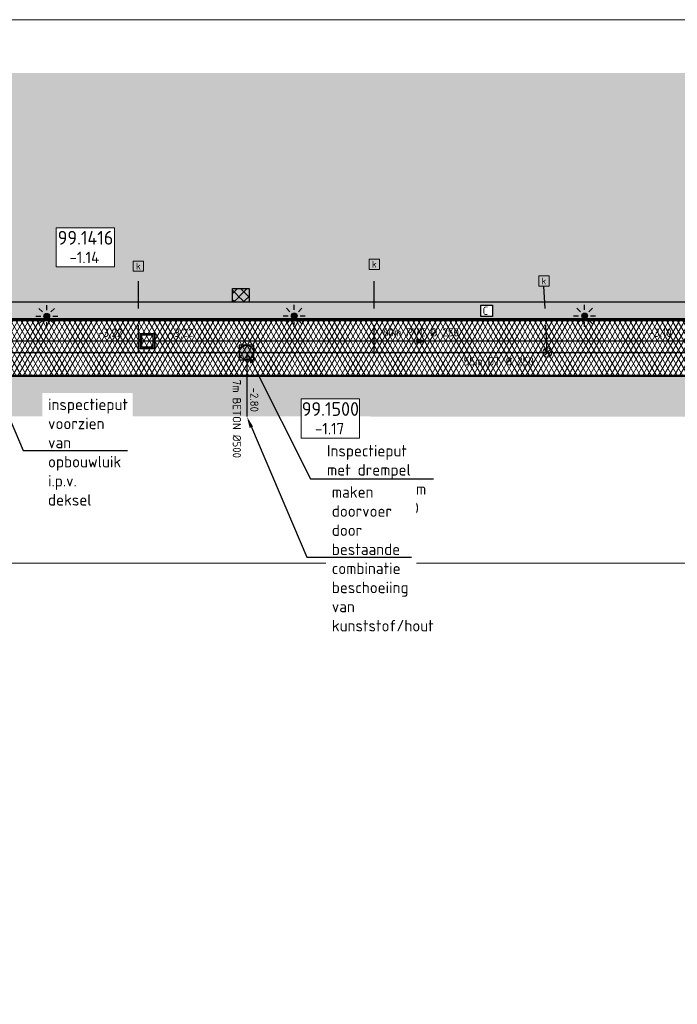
# Model space of a CAD drawing. Header units: metres. Extents: x 240159 to 241664, y 578380 to 583939.
# Tile 69 of 71: x 240952 to 241024, y 583832 to 583939. Entities that reach past the tile are written whole.
import ezdxf
from ezdxf import colors
from ezdxf.entities.mleader import LeaderData, LeaderLine
from ezdxf.enums import TextEntityAlignment as Align
from ezdxf.math import Vec2, Vec3

# ---------------------------------------------------------------- set-up
doc = ezdxf.new("R2010")
doc.units = ezdxf.units.M
doc.set_wipeout_variables(frame=1)
doc.linetypes.add('RI-HWA_HUISAANSLUITING', pattern=[4.8, 3, -1.8])
for name, color, linetype, lineweight in [('N-GV-GR-BOLLEN-A', 92, 'Continuous', 9), ('N-WE-IE-MEUBILAIR_WEGMEUBILAIR_LICHTMAST_MET_PASTEGEL-S', 7, 'Continuous', 25), ('N-WE-KL-TRACE_WENSTRACE-A', 7, 'Continuous', 25), ('N-WE-RI-BOB-T', 7, 'Continuous', 13), ('N-WE-RI-MATERIAAL_DIAMETER_LENGTE-T', 7, 'Continuous', 13), ('N-WE-RI-STROOMRICHTING-S', 7, 'Continuous', 13), ('N-WE-VH-KANTVERHARDING-GD', 4, 'Continuous', 50), ('N-WE-VH-VERHARDING_ASFALT_DEKLAAG-A', 252, 'Continuous', 18), ('X-XX-AL-VERWIJZING-T25', 7, 'Continuous', 25), ('X-XX-WE-KG-WERKGRENS-G', 10, 'XX-WERKGRENS_CIRCEL', 20)]:
    doc.layers.add(name, color=color, linetype=linetype, lineweight=lineweight)
for name, color, linetype, lineweight, true_color in [('N-WE-RI-HWA_HUISAANSLUITING_PVC_125-G', 150, 'RI-HWA_HUISAANSLUITING', 25, 0x007fff), ('N-WE-RI-HWA_HULPSTUK_INLAAT-S', 150, 'Continuous', 13, 0x007fff), ('N-WE-RI-HWA_KOLK-S', 150, 'Continuous', 25, 0x007fff), ('N-WE-RI-HWA_LEIDINGINFO-S', 150, 'Continuous', 13, 0x007fff), ('N-WE-RI-HWA_PUTNUMMER-S', 150, 'Continuous', 13, 0x007fff), ('N-WE-RI-HWA_RIOOLPUT-S', 150, 'Continuous', 13, 0x007fff), ('N-WE-RI-HWA_TRANSPORTLEIDING_BETON_500-G', 150, 'Continuous', 20, 0x007fff), ('N-WE-RI-VWA_LEIDINGINFO-S', 20, 'Continuous', 13, 0xff3f00), ('N-WE-RI-VWA_PUTNUMMER-S', 20, 'Continuous', 13, 0xff3f00), ('N-WE-RI-VWA_RIOOLPUT-S', 20, 'Continuous', 13, 0xff3f00), ('N-WE-RI-VWA_TRANSPORTLEIDING_BETON_500-G', 20, 'Continuous', 20, 0xff3f00), ('X-XX-AL-VERWIJZING-NUTS_C-T18', 7, 'Continuous', 25, 0x01fe01)]:
    doc.layers.add(name, color=color, linetype=linetype, lineweight=lineweight, true_color=true_color)
doc.styles.add('NLCS-ISO', font='NLCS-ISO.ttf')
doc.styles.add('NLCS-ISO-ANNOTATIEF-T25', font='NLCS-ISO.ttf', dxfattribs={"height": 2.5})
doc.linetypes.add('XX-WERKGRENS_CIRCEL', pattern='A,10,-2.5,[69,NLCS.SHX,S=1,R=0,X=0,Y=0],-2.5', length=15)
pattern_1 = [(45, (0, 0), (-0.5303300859, 0.5303300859), [0.5]), (135, (0, 0), (-0.5303300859, -0.5303300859), [0.5])]
pattern_2 = [(45, (0, 0), (-0.8749916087, 0.8749916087), [0.3, -0.937425]), (135, (0, 0), (-0.8749916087, -0.8749916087), [0.3, -0.937425])]

# ---------------------------------------------------------------- blocks, each defined once
blk = doc.blocks.new('*U50')
at = {"lineweight": -3}
h = blk.add_hatch(color=256, dxfattribs=at)
h.dxf.hatch_style = 1
h.paths.add_polyline_path([(-2, 2), (-2, -2), (2, -2), (2, 2)])
h.paths.add_polyline_path([(1.6, 1.6), (1.6, -1.6), (-1.6, -1.6), (-1.6, 1.6)], flags=16)
at = {"lineweight": -3, "flags": 128}
for points in [[(-2, 2), (2, 2), (2, -2), (-2, -2)], [(2, -2), (2, 2), (-2, 2), (-2, -2)], [(1.6, -1.6), (1.6, 1.6), (-1.6, 1.6), (-1.6, -1.6)]]:
    blk.add_lwpolyline(points, close=True, dxfattribs=at)
blk = doc.blocks.new('N-SRI-PUT_HWA-SO')
h = blk.add_hatch(color=256)
h.dxf.hatch_style = 1
h.paths.add_polyline_path([(-2, 0, 1), (2, 0, 1)])
at = {"lineweight": -3, "flags": 128}
blk.add_lwpolyline([(-2, -2), (2, -2), (2, 2), (-2, 2)], close=True, dxfattribs=at)
at = {"lineweight": -3}
blk.add_circle((0, 0), 2, dxfattribs=at)
blk = doc.blocks.new('SRI-PUTNUMMER-SO')
blk.add_wipeout([(-18.26, 4.25), (-5.56, 4.25), (-5.56, -4.29), (-18.26, -4.29)])
blk.add_lwpolyline([(-18.26, 4.25), (-5.56, 4.25), (-5.56, -4.29), (-18.26, -4.29)], close=True)
at = {"ltscale": 0.1, "style": 'NLCS-ISO'}
blk.add_attdef('PUTNR', text='', height=3.5, dxfattribs=at).set_placement((-11.88, 2.06), align=Align.MIDDLE_CENTER)
blk.add_attdef('PUTHGT_001', (-15.76, -3.47), '', height=2.5, dxfattribs=at)
blk = doc.blocks.new('*U55')
at = {"color": 0}
blk.add_line((-1.26, 0), (1.26, 0), dxfattribs=at)
at = {"layer": 'N-WE-RI-STROOMRICHTING-S', "color": 0}
blk.add_solid([(1.26, 0), (-1.26, -0.63), (-1.26, 0.63)], dxfattribs=at)
at = {"layer": 'N-WE-RI-BOB-T', "color": 0, "style": 'NLCS-ISO'}
for tag, p in [('BOB_LINKS', (-52.37, 1.63)), ('BOB_RECHTS', (52.11, 1.63))]:
    blk.add_attdef(tag, text='', height=1.8, rotation=360, dxfattribs=at).set_placement(p, align=Align.MIDDLE_CENTER)
at = {"layer": 'N-WE-RI-MATERIAAL_DIAMETER_LENGTE-T', "color": 0, "style": 'NLCS-ISO'}
blk.add_attdef('RIOOLINFO_001', (-11.79, 1.01), '', height=1.8, rotation=360, dxfattribs=at)
blk = doc.blocks.new('*U54')
at = {"color": 0}
blk.add_line((-1.26, 0), (1.26, 0), dxfattribs=at)
at = {"layer": 'N-WE-RI-STROOMRICHTING-S', "color": 0}
blk.add_solid([(1.26, 0), (-1.26, -0.63), (-1.26, 0.63)], dxfattribs=at)
at = {"layer": 'N-WE-RI-BOB-T', "color": 0, "style": 'NLCS-ISO'}
for tag, p in [('BOB_LINKS', (-52.37, 1.63)), ('BOB_RECHTS', (52.11, 1.63))]:
    blk.add_attdef(tag, text='', height=1.8, rotation=0, dxfattribs=at).set_placement(p, align=Align.MIDDLE_CENTER)
at = {"layer": 'N-WE-RI-MATERIAAL_DIAMETER_LENGTE-T', "color": 0, "style": 'NLCS-ISO'}
blk.add_attdef('RIOOLINFO_001', (8.13, 1.01), '', height=1.8, rotation=0, dxfattribs=at)
blk = doc.blocks.new('SRI-HULP_INLAAT')
at = {"flags": 128}
for points in [[(-0.71, 0.71), (0.71, -0.71)], [(0.71, 0.71), (-0.71, -0.71)]]:
    blk.add_lwpolyline(points, dxfattribs=at)
blk.add_circle((0, 0), 1)
blk = doc.blocks.new('*U238')
at = {"layer": 'N-WE-RI-BOB-T', "color": 0, "style": 'NLCS-ISO'}
for tag, p in [('BOB_LINKS', (1.63, -2.75)), ('BOB_RECHTS', (-1.58, -33.86))]:
    blk.add_attdef(tag, text='', height=1.8, rotation=270.0749, dxfattribs=at).set_placement(p, align=Align.MIDDLE_CENTER)
at = {"layer": 'N-WE-RI-MATERIAAL_DIAMETER_LENGTE-T', "color": 0, "style": 'NLCS-ISO'}
blk.add_attdef('RIOOLINFO_001', (-3.1, 4.81), '', height=1.8, rotation=270.0749, dxfattribs=at)
blk = doc.blocks.new('N-SIE-WEG_LICHTMAST_SPOT-SO')
h = blk.add_hatch(color=256)
edge = h.paths.add_edge_path()
edge.add_arc((0, 0), 0.77, 0, 360)
for p, q in [((0, 1.62), (0, 3)), ((-3, 0), (-1.62, 0)), ((-2.12, 2.12), (-1.15, 1.15)), ((1.15, 1.15), (2.12, 2.12)), ((-2.12, -2.12), (-1.15, -1.15)), ((0, -3), (0, -1.62)), ((1.15, -1.15), (2.12, -2.12)), ((1.62, 0), (3, 0))]:
    blk.add_line(p, q)
blk.add_circle((0, 0), 0.77)
at = {"style": 'NLCS-ISO'}
blk.add_attdef('TYPE', text='', height=1.8, dxfattribs=at).set_placement((0, 3), align=Align.BOTTOM_CENTER)
blk = doc.blocks.new('N_lichtmast')
blk.add_blockref('N-SIE-WEG_LICHTMAST_SPOT-SO', (0, 0))
blk = doc.blocks.new('SRI-KOLK-SO')
at = {"color": 0, "linetype": 'ByBlock', "lineweight": 18}
blk.add_lwpolyline([(-1.125, -1.125), (1.125, -1.125), (1.125, 1.125), (-1.125, 1.125)], close=True, dxfattribs=at)
at = {"color": 0, "linetype": 'ByBlock', "lineweight": 18, "style": 'NLCS-ISO'}
blk.add_text('k', height=1.5, dxfattribs=at).set_placement((0, 0), align=Align.MIDDLE_CENTER)
blk = doc.blocks.new('*U198')
at = {"layer": 'N-WE-RI-BOB-T', "color": 0, "style": 'NLCS-ISO'}
for tag, p in [('BOB_LINKS', (-52.51, -1.63)), ('BOB_RECHTS', (91.7, -1.63))]:
    blk.add_attdef(tag, text='', height=1.8, dxfattribs=at).set_placement(p, align=Align.MIDDLE_CENTER)
at = {"layer": 'N-WE-RI-MATERIAAL_DIAMETER_LENGTE-T', "color": 0, "style": 'NLCS-ISO'}
blk.add_attdef('RIOOLINFO_001', (-11.79, -2.81), '', height=1.8, dxfattribs=at)

msp = doc.modelspace()

# ---------------------------------------------------------------- hatches: boundary and pattern name
at = {"layer": 'N-GV-GR-BOLLEN-A'}
h = msp.add_hatch(dxfattribs=at)
h.set_pattern_fill('AGR-BOLLEN', color=256, scale=0.5, pattern_type=2)
h.set_pattern_definition(pattern_2)
h.paths.add_polyline_path([(240723.873, 583933.211), (241166.237, 583933.211), (241166.237, 583898.971), (241157.55, 583898.971), (241153.863, 583901.671), (241153.903, 583906.251), (240723.873, 583906.251)])
h = msp.add_hatch(dxfattribs=at)
h.set_pattern_fill('AGR-BOLLEN', color=256, scale=0.5, pattern_type=2)
h.set_pattern_definition(pattern_2)
h.paths.add_polyline_path([(240939.589, 583895.761), (241037.435, 583895.711), (241032.392, 583881.05), (241074.306, 583884.688), (241074.38, 583884.949, 0.4976466), (241062.873, 583900.171), (240915.049, 583900.171, 0.3073126), (240904.065, 583892.667), (240886.186, 583848.312), (240891.505, 583842.203), (240922.853, 583833.604)])
at = {"layer": 'N-WE-KL-TRACE_WENSTRACE-A', "transparency": 33554559}
h = msp.add_hatch(dxfattribs=at)
h.set_pattern_fill('AKL-TRACE', color=256, scale=0.5, pattern_type=2)
h.set_pattern_definition(pattern_1)
edge = h.paths.add_edge_path()
edge.add_line((240876.248, 583838.417), (240876.4, 583839.398))
edge.add_line((240876.4, 583839.398), (240876.626, 583841.185))
edge.add_arc((240804.52, 583849.64), 72.6, 353.31215, 358.45255)
edge.add_line((240877.094, 583847.679), (240877.128, 583906.411))
edge.add_line((240877.128, 583906.411), (241091.586, 583906.411))
edge.add_line((241091.586, 583906.411), (241093.457, 583906.411))
edge.add_line((241093.457, 583906.411), (241147.792, 583906.411))
edge.add_line((241147.792, 583906.411), (241147.792, 583908.211))
edge.add_line((241147.792, 583908.211), (241085.808, 583908.211))
edge.add_line((241085.808, 583908.211), (241083.937, 583908.211))
edge.add_line((241083.937, 583908.211), (240736.173, 583908.211))
edge.add_line((240736.173, 583908.211), (240736.173, 583920.952))
edge.add_line((240736.173, 583920.952), (240734.373, 583920.952))
edge.add_line((240734.373, 583920.952), (240734.373, 583908.211))
edge.add_line((240734.373, 583908.211), (240732.73, 583908.211))
edge.add_line((240732.73, 583908.211), (240732.306, 583906.411))
edge.add_line((240732.306, 583906.411), (240735.597, 583906.411))
edge.add_line((240735.597, 583906.411), (240769.037, 583906.411))
edge.add_line((240769.037, 583906.411), (240770.837, 583906.411))
edge.add_line((240770.837, 583906.411), (240875.328, 583906.411))
edge.add_line((240875.328, 583906.411), (240875.294, 583847.704))
edge.add_arc((240770.896, 583851.321), 104.46, 354.50394, 358.01589, ccw=False)
edge.add_line((240874.876, 583841.316), (240874.426, 583838.417))
edge.add_line((240874.426, 583838.417), (240876.248, 583838.417))
h = msp.add_hatch(dxfattribs=at)
h.set_pattern_fill('AKL-TRACE', color=256, scale=0.5, pattern_type=2)
h.set_pattern_definition(pattern_1)
h.paths.add_polyline_path([(240975.458, 583909.711), (240977.258, 583909.711), (240977.258, 583908.211), (240975.458, 583908.211)])
at = {"layer": 'N-WE-VH-VERHARDING_ASFALT_DEKLAAG-A'}
h = msp.add_hatch(dxfattribs=at)
h.set_pattern_fill('AVH-ASFALT', color=256, scale=0.5, pattern_type=2)
h.set_pattern_definition([(60, (0, 0), (-0.4330127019, 0.25), []), (120, (0, 0), (-0.4330127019, -0.25), [])])
edge = h.paths.add_edge_path(flags=16)
edge.add_line((240900.396, 583895.711), (240885.947, 583860.001))
edge.add_arc((240885.02, 583860.376), 1, 180, 337.97199, ccw=False)
edge.add_line((240884.02, 583860.376), (240884.02, 583895.211))
edge.add_arc((240890.02, 583895.211), 6, 123.55731, 180, ccw=False)
edge.add_line((240886.704, 583900.211), (240899.333, 583900.211))
edge.add_arc((240896.688, 583897.211), 4, -22.02801, 48.59038, ccw=False)
edge = h.paths.add_edge_path()
edge.add_arc((240867.541, 583888.211), 11.96, 0.00043, 90)
edge.add_line((240867.541, 583900.171), (240739.116, 583900.171))
edge.add_arc((240739.116, 583888.211), 11.96, 90, 128.58114)
edge.add_line((240731.658, 583897.56), (240725.57, 583902.594))
edge.add_arc((240735.788, 583893.711), 13.54, 112.15839, 138.99957, ccw=False)
edge.add_line((240730.681, 583906.251), (241153.903, 583906.251))
edge.add_line((241153.903, 583906.251), (241153.903, 583901.671))
edge.add_line((241153.903, 583901.671), (241094.439, 583901.671))
edge.add_arc((241094.439, 583889.711), 11.96, 90, 164.17227)
edge.add_line((241082.933, 583892.973), (241080.117, 583883.04))
edge.add_line((241080.117, 583883.04), (241074.306, 583884.688))
edge.add_line((241074.306, 583884.688), (241074.38, 583884.949))
edge.add_arc((241062.873, 583888.211), 11.96, 344.17169, 450)
edge.add_line((241062.873, 583900.171), (240915.12, 583900.171))
edge.add_arc((240915.12, 583888.211), 11.96, 90, 158.04709)
edge.add_line((240904.027, 583892.682), (240886.186, 583848.312))
edge.add_line((240886.186, 583848.312), (240879.458, 583848.319))
edge.add_line((240879.458, 583848.319), (240879.501, 583888.211))
edge.add_arc((240866.732, 583887.379), 12.796, 3.72623, 3.72669)

# ---------------------------------------------------------------- linework, layer by layer
at = {"layer": 'N-WE-KL-TRACE_WENSTRACE-A', "transparency": 33554559, "flags": 128}
msp.add_lwpolyline([(240876.248, 583838.417), (240876.4, 583839.398), (240876.626, 583841.185, 0.022433), (240877.094, 583847.679), (240877.128, 583906.411), (241091.586, 583906.411), (241093.457, 583906.411), (241147.792, 583906.411), (241147.792, 583908.211), (241085.808, 583908.211), (241083.937, 583908.211), (240736.173, 583908.211), (240736.173, 583920.952), (240734.373, 583920.952), (240734.373, 583908.211), (240732.73, 583908.211), (240732.306, 583906.411), (240735.597, 583906.411), (240769.037, 583906.411), (240770.837, 583906.411), (240875.328, 583906.411), (240875.294, 583847.704, -0.015325), (240874.876, 583841.316), (240874.426, 583838.417)], format="xyb", close=True, dxfattribs=at)
msp.add_lwpolyline([(240975.458, 583909.711), (240977.258, 583909.711), (240977.258, 583908.211), (240975.458, 583908.211)], close=True, dxfattribs=at)
at = {"layer": 'N-WE-RI-HWA_HUISAANSLUITING_PVC_125-G'}
for p, q in [((240965.188, 583902.711), (240965.188, 583911.578)), ((240990.921, 583902.711), (240990.921, 583911.789)), ((241009.79, 583902.711), (241009.428, 583909.95))]:
    msp.add_line(p, q, dxfattribs=at)
at = {"layer": 'N-WE-RI-HWA_TRANSPORTLEIDING_BETON_500-G', "const_width": 0.15, "flags": 128}
for points in [[(241148.184, 583902.711), (240729.972, 583902.711)], [(240977.022, 583902.711), (240977.022, 583895.711)]]:
    msp.add_lwpolyline(points, dxfattribs=at)
at = {"layer": 'N-WE-RI-VWA_TRANSPORTLEIDING_BETON_500-G', "const_width": 0.15, "flags": 128}
msp.add_lwpolyline([(240727.251, 583903.961), (241140.794, 583903.961)], dxfattribs=at)
at = {"layer": 'N-WE-VH-KANTVERHARDING-GD', "ltscale": 0.1}
msp.add_lwpolyline([(240812.279, 583906.251), (241153.903, 583906.251), (241153.903, 583901.706)], dxfattribs=at)
at = {"layer": 'N-WE-VH-KANTVERHARDING-GD'}
msp.add_lwpolyline([(240739.116, 583900.171), (240867.541, 583900.171, -0.4145272), (240879.501, 583888.198), (240879.458, 583848.319), (240886.186, 583848.312), (240904.065, 583892.667, -0.3089515), (240915.12, 583900.171), (241062.873, 583900.171, -0.4976466), (241074.38, 583884.949), (241074.306, 583884.688), (241080.117, 583883.04), (241082.933, 583892.973, -0.3354314), (241094.439, 583901.671), (241153.863, 583901.671)], format="xyb", dxfattribs=at)
at = {"layer": 'X-XX-WE-KG-WERKGRENS-G', "flags": 128}
msp.add_lwpolyline([(240187.762, 583784.732), (240159.404, 583757.698), (240169.028, 583742.355), (240265.702, 583784.857), (240393.607, 583784.982), (240387.115, 583763.745), (240401.241, 583754.746), (240418.947, 583769.347), (240428.104, 583727.117), (240466.42, 583693.547), (240507.393, 583537.131), (240800.136, 583558.506), (240818.587, 583786.439), (240856.238, 583841.557), (240925.322, 583832.926), (240937.919, 583879.713), (241166.237, 583879.713), (241166.237, 583939.034), (240701.99, 583939.034), (240693.683, 583887.816), (240643.783, 583887.816), (240514.589, 583853.279), (240512.63, 583866.906), (240506.367, 583870.112), (240500.104, 583934.686), (240187.567, 583934.686)], close=True, dxfattribs=at)

# ---------------------------------------------------------------- block references
at = {"layer": 'N-WE-IE-MEUBILAIR_WEGMEUBILAIR_LICHTMAST_MET_PASTEGEL-S', "xscale": 0.4, "yscale": 0.4, "zscale": 0.4}
for p in [(240955.183, 583906.683), (240982.183, 583906.711), (241013.866, 583906.71)]:
    msp.add_blockref('N_lichtmast', p, dxfattribs=at)
at = {"layer": 'N-WE-RI-HWA_HULPSTUK_INLAAT-S', "xscale": 0.5, "yscale": 0.5, "zscale": 0.5}
msp.add_blockref('SRI-HULP_INLAAT', (241009.797, 583902.718), dxfattribs=at)
at = {"layer": 'N-WE-RI-HWA_KOLK-S', "xscale": 0.5, "yscale": 0.5, "zscale": 0.5}
for p in [(240965.188, 583912.14), (240990.921, 583912.352), (241009.428, 583910.513)]:
    msp.add_blockref('SRI-KOLK-SO', p, dxfattribs=at)
at = {"layer": 'N-WE-RI-HWA_LEIDINGINFO-S'}
ref = msp.add_blockref('*U198', (241004.586, 583902.711), dxfattribs=dict(at, xscale=0.5, yscale=0.5, zscale=0.5))
ref.add_attrib('RIOOLINFO_001', '55m DT %%C 250', (241000.671, 583901.306), dxfattribs={"layer": 'N-WE-RI-MATERIAAL_DIAMETER_LENGTE-T', "color": 0, "height": 0.9, "style": 'NLCS-ISO'})
at = {"layer": 'N-WE-RI-HWA_RIOOLPUT-S', "xscale": 0.4, "yscale": 0.4, "zscale": 0.4}
msp.add_blockref('N-SRI-PUT_HWA-SO', (240976.985, 583902.711), dxfattribs=at)
at = {"layer": 'N-WE-RI-VWA_LEIDINGINFO-S'}
ref = msp.add_blockref('*U54', (240936.134, 583903.961), dxfattribs=dict(at, xscale=0.5, yscale=0.5, zscale=0.5))
ref.add_attrib('RIOOLINFO_001', '60m PVC %%C 250', (240941.819, 583904.467), dxfattribs={"layer": 'N-WE-RI-MATERIAAL_DIAMETER_LENGTE-T', "color": 0, "height": 0.9, "rotation": 0, "style": 'NLCS-ISO'})
ref.add_attrib('BOB_LINKS_001', '-3,34', (240908.488, 583904.415), dxfattribs={"layer": 'N-WE-RI-BOB-T', "color": 0, "height": 0.9, "rotation": 0, "style": 'NLCS-ISO'})
ref.add_attrib('BOB_RECHTS_001', '-3,22', (240960.769, 583904.415), dxfattribs={"layer": 'N-WE-RI-BOB-T', "color": 0, "height": 0.9, "rotation": 0, "style": 'NLCS-ISO'})
ref = msp.add_blockref('*U55', (240996.134, 583903.961), dxfattribs=dict(at, xscale=0.5, yscale=0.5, zscale=0.5))
ref.add_attrib('RIOOLINFO_001', '60m PVC %%C 250', (240991.859, 583904.467), dxfattribs={"layer": 'N-WE-RI-MATERIAAL_DIAMETER_LENGTE-T', "color": 0, "height": 0.9, "rotation": 360, "style": 'NLCS-ISO'})
ref.add_attrib('BOB_LINKS_001', '-3,22', (240968.533, 583904.415), dxfattribs={"layer": 'N-WE-RI-BOB-T', "color": 0, "height": 0.9, "rotation": 360, "style": 'NLCS-ISO'})
ref.add_attrib('BOB_RECHTS_001', '-3,10', (241020.859, 583904.415), dxfattribs={"layer": 'N-WE-RI-BOB-T', "color": 0, "height": 0.9, "rotation": 360, "style": 'NLCS-ISO'})
at = {"layer": 'N-WE-RI-VWA_RIOOLPUT-S', "xscale": 0.4, "yscale": 0.4, "zscale": 0.4}
msp.add_blockref('*U50', (240966.161, 583903.961), dxfattribs=at)

# ---------------------------------------------------------------- next in the draw order: block references
at = {"layer": 'N-WE-RI-VWA_PUTNUMMER-S'}
ref = msp.add_blockref('SRI-PUTNUMMER-SO', (240965.356, 583914.205), dxfattribs=dict(at, xscale=0.5, yscale=0.5, zscale=0.5))
ref.add_attrib('PUTNR', '99.1416', dxfattribs={"layer": '0', "ltscale": 0.1, "height": 1.5, "style": 'NLCS-ISO'}).set_placement((240959.415, 583915.235), align=Align.MIDDLE_CENTER)
ref.add_attrib('PUTHGT_001', '-1.14', (240957.665, 583912.47), dxfattribs={"layer": '0', "ltscale": 0.1, "height": 1.25, "style": 'NLCS-ISO'})

# ---------------------------------------------------------------- next in the draw order: texts
at = {"layer": 'X-XX-AL-VERWIJZING-NUTS_C-T18', "insert": (241002.739, 583907.721), "char_height": 0.9, "width": 0.9, "attachment_point": 1, "style": 'NLCS-ISO-ANNOTATIEF-T25', "bg_fill": 19, "box_fill_scale": 1.2, "bg_fill_color": 256, "bg_fill_transparency": 0}
msp.add_mtext('C', dxfattribs=at)

# ---------------------------------------------------------------- next in the draw order: leaders
at = {"layer": 'X-XX-AL-VERWIJZING-T25'}
ml = msp.add_multileader_mtext('Standard', dxfattribs=at)
ml.set_content('Inspectieput met drempel  naar uitstroom op NAP -2,30', color=256, style='NLCS-ISO-ANNOTATIEF-T25')
ml.set_leader_properties(color=256, linetype='ByLayer', lineweight=-1)
ml.build(insert=Vec2(0, 0))
ml.multileader.update_dxf_attribs({"text_left_attachment_type": 5, "dogleg_length": 2.5, "arrow_head_size": 1.25, "scale": 0.5})
ctx = ml.context
ctx.base_point, ctx.scale, ctx.char_height, ctx.arrow_head_size, ctx.landing_gap_size, ctx.plane_origin = Vec3(240985.306, 583888.917), 0.5, 1.25, 1.25, 0.45, Vec3(241004.229, 583921.286)
ctx.left_attachment = 5
notes = []
notes.append((ctx, [(0, (1, 1, 0), (240983.964, 583888.917), (1, 0), 1.342, [(0, [(240977.022, 583902.711)], 0, [])])]))
ctx.mtext.insert, ctx.mtext.width, ctx.mtext.flow_direction = Vec3(240985.756, 583892.625), 22.99064, 5
ctx.mtext.has_bg_fill, ctx.mtext.bg_color, ctx.mtext.bg_scale_factor, ctx.mtext.bg_transparency, ctx.mtext.use_window_bg_color = 1, -1027028792, 1.5, 0, 1
ml = msp.add_multileader_mtext('Standard', dxfattribs=at)
ml.set_content('inspectieput voorzien van opbouwluik i.p.v. deksel', color=256, style='NLCS-ISO-ANNOTATIEF-T25')
ml.set_leader_properties(color=256, linetype='ByLayer', lineweight=-1)
ml.build(insert=Vec2(0, 0))
ml.multileader.update_dxf_attribs({"text_left_attachment_type": 5, "dogleg_length": 2.5, "arrow_head_size": 1.25, "scale": 0.5})
ctx = ml.context
ctx.base_point, ctx.scale, ctx.char_height, ctx.arrow_head_size, ctx.landing_gap_size, ctx.plane_origin = Vec3(240954.874, 583892.016), 0.5, 1.25, 1.25, 0.45, Vec3(240986.307, 583872.819)
ctx.left_attachment = 5
notes.append((ctx, [(0, (1, 1, 0), (240952.6, 583892.016), (1, 0), 2.274, [(0, [(240949.346, 583899.621)], 0, [])])]))
ctx.mtext.insert, ctx.mtext.width, ctx.mtext.flow_direction = Vec3(240955.324, 583897.682), 17.18656, 5
ctx.mtext.has_bg_fill, ctx.mtext.bg_color, ctx.mtext.bg_scale_factor, ctx.mtext.bg_transparency, ctx.mtext.use_window_bg_color = 1, -1027028792, 1.5, 0, 1
for ctx, leaders in notes:
    for number, flags, end, landing, length, lines in leaders:
        leader = LeaderData()
        leader.index, (leader.has_last_leader_line, leader.has_dogleg_vector, leader.attachment_direction) = number, flags
        leader.last_leader_point, leader.dogleg_vector, leader.dogleg_length = Vec3(end), Vec3(landing), length
        for number, points, colour, breaks in lines:
            line = LeaderLine()
            line.index, line.vertices, line.color, line.breaks = number, Vec3.list(points), colors.encode_raw_color(colour), breaks
            leader.lines.append(line)
        ctx.leaders.append(leader)

# ---------------------------------------------------------------- next in the draw order: leaders
ml = msp.add_multileader_mtext('Standard', dxfattribs=at)
ml.set_content('maken doorvoer door bestaande combinatie beschoeiing van kunststof/hout', color=256, style='NLCS-ISO-ANNOTATIEF-T25')
ml.set_leader_properties(color=256, linetype='ByLayer', lineweight=-1)
ml.build(insert=Vec2(0, 0))
ml.multileader.update_dxf_attribs({"text_left_attachment_type": 5, "dogleg_length": 2.5, "arrow_head_size": 1.25, "scale": 0.5})
ctx = ml.context
ctx.base_point, ctx.scale, ctx.char_height, ctx.arrow_head_size, ctx.landing_gap_size, ctx.plane_origin = Vec3(240985.836, 583880.373), 0.5, 1.25, 1.25, 0.45, Vec3(241013.983, 583868.909)
ctx.left_attachment = 5
notes = []
notes.append((ctx, [(0, (1, 1, 0), (240983.562, 583880.373), (1, 0), 2.274, [(0, [(240977.022, 583895.711)], 0, [])])]))
ctx.mtext.insert, ctx.mtext.width, ctx.mtext.flow_direction = Vec3(240986.286, 583888.123), 17.18656, 5
ctx.mtext.has_bg_fill, ctx.mtext.bg_color, ctx.mtext.bg_scale_factor, ctx.mtext.bg_transparency, ctx.mtext.use_window_bg_color = 1, -1027028792, 1.5, 0, 1
for ctx, leaders in notes:
    for number, flags, end, landing, length, lines in leaders:
        leader = LeaderData()
        leader.index, (leader.has_last_leader_line, leader.has_dogleg_vector, leader.attachment_direction) = number, flags
        leader.last_leader_point, leader.dogleg_vector, leader.dogleg_length = Vec3(end), Vec3(landing), length
        for number, points, colour, breaks in lines:
            line = LeaderLine()
            line.index, line.vertices, line.color, line.breaks = number, Vec3.list(points), colors.encode_raw_color(colour), breaks
            leader.lines.append(line)
        ctx.leaders.append(leader)

# ---------------------------------------------------------------- next in the draw order: block references
at = {"layer": 'N-WE-RI-HWA_LEIDINGINFO-S'}
ref = msp.add_blockref('*U238', (240977.017, 583898.869), dxfattribs=dict(at, xscale=0.5, yscale=0.5, zscale=0.5))
ref.add_attrib('RIOOLINFO_001', '7m BETON %%C500', (240975.47, 583899.746), dxfattribs={"layer": 'N-WE-RI-MATERIAAL_DIAMETER_LENGTE-T', "color": 0, "height": 0.9, "rotation": 270.07488, "style": 'NLCS-ISO'})
ref.add_attrib('BOB_LINKS_001', '-2.80', (240977.381, 583898.888), dxfattribs={"layer": 'N-WE-RI-BOB-T', "color": 0, "height": 0.9, "rotation": 270.07488, "style": 'NLCS-ISO'})
at = {"layer": 'N-WE-RI-HWA_PUTNUMMER-S'}
ref = msp.add_blockref('SRI-PUTNUMMER-SO', (240992.074, 583895.525), dxfattribs=dict(at, xscale=0.5, yscale=0.5, zscale=0.5))
ref.add_attrib('PUTNR', '99.1500', dxfattribs={"layer": '0', "ltscale": 0.1, "height": 1.5, "style": 'NLCS-ISO'}).set_placement((240986.134, 583896.554), align=Align.MIDDLE_CENTER)
ref.add_attrib('PUTHGT_001', '-1.17', (240984.446, 583893.79), dxfattribs={"layer": '0', "ltscale": 0.1, "height": 1.25, "style": 'NLCS-ISO'})

doc.saveas('drawing.dxf')
